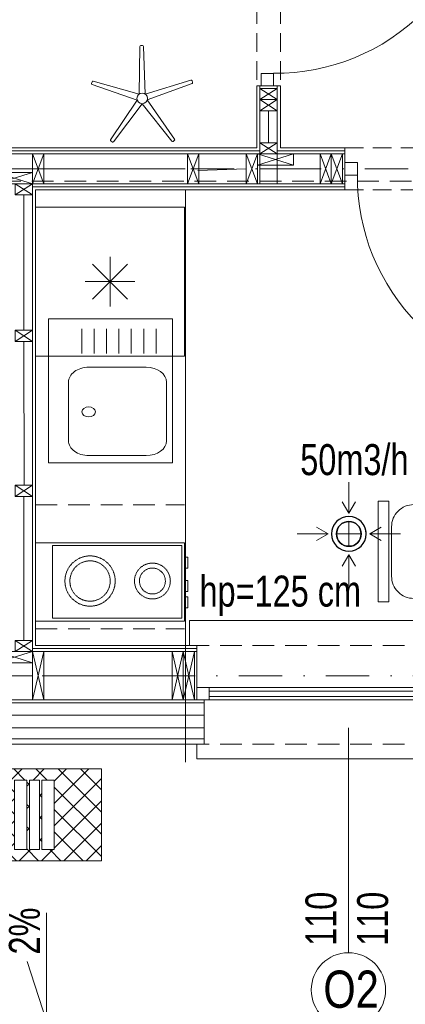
# Model space of a CAD drawing. Header units: inches. Extents: x 57112 to 98566, y -51777 to -16564.
# Tile 107 of 138: x 78641 to 78797, y -20807 to -20411. Entities that reach past the tile are written whole.
import ezdxf

# ---------------------------------------------------------------- set-up
doc = ezdxf.new("R2010")
doc.units = ezdxf.units.IN
doc.header["$MEASUREMENT"] = 0
for name, pattern in [('DASHDOT', [1, 0.5, -0.25, 0, -0.25]), ('DASHED', [0.75, 0.5, -0.25]), ('DASHED2', [0.375, 0.25, -0.125]), ('HIDDEN', [0.375, 0.25, -0.125])]:
    doc.linetypes.add(name, pattern=pattern)
doc.layers.get('0').update_dxf_attribs({"color": 251, "lineweight": 0})
for name, color, linetype, lineweight in [('## 08 Nawiew', 1, 'Continuous', 0), ('## 08 Nawiew opis', 1, 'Continuous', 0), ('## 08 WENTYL IZOLACJA', 4, 'DASHED', 18), ('## 08 Wywiew', 5, 'Continuous', 0), ('## 08 Wywiew opis', 5, 'Continuous', 0), ('001 WENT NAWIEW', 1, 'Continuous', 25), ('16a-elew.cienka', 251, 'Continuous', 0), ('A11-kuchnia', 251, 'Continuous', 13), ('A21b-ściana szkielet', 3, 'Continuous', 20), ('p-- ocieplenie-w.zew', 251, 'Continuous', 0), ('p-- zero bud', 250, 'Continuous', 0), ('p--dach', 251, 'Continuous', 30), ('p--drzwi', 251, 'Continuous', 0), ('p--konst-słupy', 251, 'Continuous', 0), ('p--meble wyp.', 251, 'Continuous', 0), ('p--ocieplenie w.wew.', 251, 'Continuous', 0), ('p--okna', 251, 'Continuous', 0), ('p--opis okna', 251, 'Continuous', 0), ('p--osie konstr', 250, 'DASHDOT', 15), ('p--podciąg', 251, 'Continuous', 0), ('p--płyta GK', 251, 'Continuous', 0), ('p--spadki terenu', 251, 'Continuous', 0), ('p--ściana szkielet', 251, 'Continuous', 0)]:
    doc.layers.add(name, color=color, linetype=linetype, lineweight=lineweight)
doc.styles.add('1-100', font='arial.ttf', dxfattribs={"width": 0.75, "height": 18})
doc.styles.add('1-50', font='arial.ttf', dxfattribs={"width": 0.75, "height": 12.5})
doc.styles.add('STYL-1', font='arial.ttf', dxfattribs={"width": 0.75})
doc.linetypes.add('BATTING', pattern='A,0.0001,-0.1,[134,ltypeshp.shx,S=0.1,R=0,X=-0.1,Y=0],-0.2,[134,ltypeshp.shx,S=0.1,R=180,X=0.1,Y=0],-0.1', length=0.4001)

# ---------------------------------------------------------------- blocks, each defined once
blk = doc.blocks.new('drzwi-90-100')
for p, q in [((10.1, 87.38), (5.05, 87.38)), ((5.05, 87.38), (5.05, 2.53)), ((10.1, 2.53), (10.1, 87.38)), ((5.05, 2.53), (0, 2.53)), ((0, 2.53), (0, -2.53)), ((5.05, -2.53), (5.05, 2.53)), ((5.05, 2.53), (10.1, 2.53)), ((100, 2.53), (94.95, 2.53)), ((94.95, 2.53), (94.95, -2.53)), ((100, -2.53), (100, 2.53)), ((0, -2.53), (5.05, -2.53)), ((94.95, -2.53), (100, -2.53))]:
    blk.add_line(p, q)
blk.add_arc((10.8, 3.23), 84.15, 359.5233, 90.4767)
blk = doc.blocks.new('f021')
blk.add_lwpolyline([(-31.75, 70), (31.75, 70), (31.75, 63.39), (-31.75, 63.39)], close=True)
blk.add_lwpolyline([(-29.65, 14.01), (-29.65, 47.55, -0.414214), (-15.64, 61.57), (15.64, 61.57, -0.414214), (29.65, 47.55), (29.65, 14.01, -0.414214), (15.64, 0), (-15.64, 0, -0.414214)], format="xyb", close=True)
blk = doc.blocks.new('okno-110-szalówka')
at = {"linetype": 'Continuous', "ltscale": 35}
for p, q in [((0, 45.75), (110, 45.75)), ((-3, -10), (113, -10))]:
    blk.add_line(p, q, dxfattribs=at)
for p, q in [((0, 45.75), (0, 39.75)), ((110, 39.75), (110, 45.75)), ((3, 39.75), (3, 21.95)), ((107, 21.95), (107, 39.75)), ((5, 21.95), (0, 21.95)), ((0, 21.95), (0, 16.95)), ((0, 21.95), (0, 0)), ((105, 21.95), (5, 21.95)), ((5, 16.95), (5, 21.95)), ((5, 20.61), (105, 20.61)), ((110, 21.95), (105, 21.95)), ((105, 21.95), (105, 16.95)), ((110, 0), (110, 21.95)), ((110, 16.95), (110, 21.95)), ((0, 16.95), (5, 16.95)), ((5, 18.45), (105, 18.45)), ((5, 16.95), (105, 16.95)), ((105, 16.95), (110, 16.95)), ((-3, 0), (-3, -10)), ((0, 0), (-3, 0)), ((110, 0), (113, 0)), ((113, 0), (113, -10))]:
    blk.add_line(p, q)
at = {"linetype": 'HIDDEN', "ltscale": 35}
for p, q in [((0, 39.75), (110, 39.75)), ((0, 0), (110, 0))]:
    blk.add_line(p, q, dxfattribs=at)
blk = doc.blocks.new('stojak wieszak')
for p, q in [((-0.66, 2.03), (5.74, 20.18)), ((6.18, 20.4), (6.88, 20.18)), ((6.18, 20.4), (6.88, 20.18)), ((7.11, 19.74), (1.72, 1.26)), ((-17.49, 12.18), (-17.07, 12.78)), ((-17.07, 12.78), (-17.49, 12.18)), ((-16.58, 12.86), (-0.66, 2.03)), ((-2.13, -0.01), (-17.42, 11.69)), ((1.72, 1.26), (20.97, 0.78)), ((21.31, 0.43), (21.32, -0.3)), ((21.31, 0.43), (21.32, -0.3)), ((-17.36, -11.79), (-2.13, -0.01)), ((-0.65, -2.03), (-16.51, -12.96)), ((5.85, -20.15), (-0.65, -2.03)), ((20.97, -0.66), (1.73, -1.25)), ((1.73, -1.25), (7.22, -19.7)), ((-16.99, -12.87), (-17.42, -12.28)), ((-17.42, -12.28), (-16.99, -12.87)), ((6.99, -20.14), (6.3, -20.37)), ((6.99, -20.14), (6.3, -20.37))]:
    blk.add_line(p, q)
blk.add_circle((0, 0), 2.13)
for centre, start, end in [((6.07, 20.06), 72.1621, 160.5763), ((6.77, 19.84), 343.748, 72.1621), ((-17.21, 11.98), 144.1621, 232.5763), ((-16.78, 12.57), 55.748, 144.1621), ((20.96, 0.42), 0.1621, 88.5763), ((20.96, -0.31), 271.748, 0.1621), ((-17.14, -12.07), 127.748, 216.1621), ((-16.71, -12.66), 216.1621, 304.5763), ((6.88, -19.8), 288.1621, 16.5763), ((6.19, -20.03), 199.748, 288.1621)]:
    blk.add_arc(centre, 0.355, start, end)
blk = doc.blocks.new('szczotka do butów')
h = blk.add_hatch()
h.set_pattern_fill('ANSI37-Metric', color=256, scale=2, angle=-90, style=0)
h.set_pattern_definition([(-45, (2443.106, -1011.535), (4.490128, 4.490128), []), (45, (2443.106, -1011.535), (-4.490128, 4.490128), [])])
h.paths.add_polyline_path([(0, -37), (54, -37), (54, 0), (0, 0)])
h.paths.add_polyline_path([(19, -4.5), (24, -4.5), (24, -32.5), (19, -32.5)], flags=16)
h.paths.add_polyline_path([(35, -4.5), (30, -4.5), (30, -32.5), (35, -32.5)], flags=16)
h.paths.add_polyline_path([(25, -4.5), (29, -4.5), (29, -32.5), (25, -32.5)], flags=16)
for points in [[(0, -37), (54, -37), (54, 0), (0, 0)], [(19, -4.5), (24, -4.5), (24, -32.5), (19, -32.5)], [(25, -4.5), (29, -4.5), (29, -32.5), (25, -32.5)], [(35, -4.5), (30, -4.5), (30, -32.5), (35, -32.5)]]:
    blk.add_lwpolyline(points, close=True)
blk = doc.blocks.new('ukł.słupów-1K')
at = {"ltscale": 35}
for p, q in [((500.4, 316.5), (493.4, 316.5)), ((526.65, 278.05), (526.65, 290.05))]:
    blk.add_line(p, q, dxfattribs=at)
for p, q in [((493.4, 312), (500.4, 316.5)), ((493.4, 316.5), (500.4, 312)), ((493.4, 307.5), (500.4, 312)), ((493.4, 312), (500.4, 307.5)), ((493.4, 290.05), (500.4, 294.55)), ((493.4, 294.55), (500.4, 290.05)), ((401.7, 290.05), (406.2, 278.05)), ((406.2, 290.05), (401.7, 278.05)), ((464.2, 290.05), (468.7, 278.05)), ((468.7, 290.05), (464.2, 278.05)), ((487.9, 290.05), (492.4, 278.05)), ((492.4, 290.05), (487.9, 278.05)), ((492.4, 285.55), (506.9, 290.05)), ((492.4, 290.05), (506.9, 285.55)), ((517.65, 290.05), (522.15, 278.05)), ((522.15, 290.05), (517.65, 278.05)), ((522.15, 290.05), (526.65, 278.05)), ((526.65, 290.05), (522.15, 278.05)), ((387.2, 278.05), (401.7, 282.55)), ((387.2, 282.55), (401.7, 278.05)), ((394.7, 273.55), (401.7, 278.05)), ((394.7, 278.05), (401.7, 273.55)), ((394.7, 214.5), (401.7, 219)), ((394.7, 219), (401.7, 214.5)), ((394.7, 152), (401.7, 156.5)), ((394.7, 156.5), (401.7, 152)), ((394.7, 89.5), (401.7, 94)), ((394.7, 94), (401.7, 89.5)), ((387.2, 85), (401.7, 89.5)), ((387.2, 89.5), (401.7, 85)), ((406.2, 70), (401.7, 89.5)), ((401.7, 70), (406.2, 89.5)), ((462.45, 70), (457.95, 89.5)), ((457.95, 70), (462.45, 89.5)), ((466.95, 70), (462.45, 89.5)), ((462.45, 70), (466.95, 89.5))]:
    blk.add_line(p, q)
for points in [[(493.4, 316.5), (500.4, 316.5), (500.4, 312), (493.4, 312)], [(493.4, 312), (500.4, 312), (500.4, 307.5), (493.4, 307.5)], [(493.4, 294.55), (500.4, 294.55), (500.4, 290.05), (493.4, 290.05)], [(406.2, 290.05), (406.2, 278.05), (401.7, 278.05), (401.7, 290.05)], [(468.7, 290.05), (468.7, 278.05), (464.2, 278.05), (464.2, 290.05)], [(492.4, 290.05), (492.4, 278.05), (487.9, 278.05), (487.9, 290.05)], [(492.4, 290.05), (506.9, 290.05), (506.9, 285.55), (492.4, 285.55)], [(522.15, 290.05), (522.15, 278.05), (517.65, 278.05), (517.65, 290.05)], [(526.65, 290.05), (526.65, 278.05), (522.15, 278.05), (522.15, 290.05)], [(387.2, 282.55), (401.7, 282.55), (401.7, 278.05), (387.2, 278.05)], [(394.7, 278.05), (401.7, 278.05), (401.7, 273.55), (394.7, 273.55)], [(394.7, 219), (401.7, 219), (401.7, 214.5), (394.7, 214.5)], [(394.7, 156.5), (401.7, 156.5), (401.7, 152), (394.7, 152)], [(394.7, 94), (401.7, 94), (401.7, 89.5), (394.7, 89.5)], [(387.2, 89.5), (401.7, 89.5), (401.7, 85), (387.2, 85)], [(401.7, 70), (401.7, 89.5), (406.2, 89.5), (406.2, 70)], [(457.95, 70), (457.95, 89.5), (462.45, 89.5), (462.45, 70)], [(462.45, 70), (462.45, 89.5), (466.95, 89.5), (466.95, 70)]]:
    blk.add_lwpolyline(points, close=True)
blk.add_lwpolyline([(466.95, 89.5), (466.95, 70)], dxfattribs=at)
blk = doc.blocks.new('FRIDGE_65_86')
at = {"color": 0, "linetype": 'Continuous'}
for p, q in [((0.6, 0.6), (0, 0.6)), ((0, 0.6), (0, 0)), ((0.6, 0), (0.6, 0.6)), ((0.3, 0.2), (0.3, 0.4)), ((0.229289, 0.229289), (0.370711, 0.370711)), ((0.229289, 0.370711), (0.370711, 0.229289)), ((0.2, 0.3), (0.4, 0.3)), ((0, 0), (0.6, 0))]:
    blk.add_line(p, q, dxfattribs=at)
blk = doc.blocks.new('kuchenka_16')
for points in [[(0, 0), (31.55, 0), (31.55, -60), (0, -60)], [(1, -6.74), (30.35, -6.74), (30.35, -59), (1, -59)], [(5.7, -60), (10.19, -60), (10.19, -61.31), (5.7, -61.31)], [(15.11, -60), (19.61, -60), (19.61, -61.31), (15.11, -61.31)], [(21.75, -60), (26.24, -60), (26.24, -61.31), (21.75, -61.31)]]:
    blk.add_lwpolyline(points, close=True)
at = {"linetype": 'DASHED2'}
for centre, radius in [((15.38, -21.95), 10.13), ((15.38, -21.95), 8.13), ((15.38, -47.09), 7.23), ((15.38, -47.09), 5.23)]:
    blk.add_circle(centre, radius, dxfattribs=at)
blk = doc.blocks.new('zlew-58x50')
at = {"color": 0, "linetype": 'Continuous'}
for p, q in [((8.87, -8), (32.47, -8)), ((2.87, -39.36), (2.87, -16.16)), ((38.47, -39.36), (38.47, -16.16)), ((8.87, -47.52), (32.47, -47.52))]:
    blk.add_line(p, q, dxfattribs=at)
at = {"ltscale": 8}
for p, q in [((44.02, -13.33), (54.02, -13.33)), ((44.02, -18.33), (54.02, -18.33)), ((44.02, -23.33), (54.02, -23.33)), ((44.02, -28.33), (54.02, -28.33)), ((44.02, -33.33), (54.02, -33.33)), ((44.02, -38.33), (54.02, -38.33)), ((44.02, -43.33), (54.02, -43.33))]:
    blk.add_line(p, q, dxfattribs=at)
blk.add_lwpolyline([(0, -50), (58, -50), (58, 0), (0, 0)], close=True, dxfattribs=at)
at = {"color": 0, "linetype": 'Continuous', "extrusion": (0, 0, -1)}
for centre, start_param, end_param in [((8.87, -16.16), 1.570796, 3.141593), ((8.87, -39.36), 0, 1.570796)]:
    blk.add_ellipse(centre, major_axis=(0, -8.16), ratio=0.735294, start_param=start_param, end_param=end_param, dxfattribs=at)
at = {"color": 0, "linetype": 'Continuous'}
for centre, start_param, end_param in [((32.47, -16.16), 1.570796, 3.141593), ((32.47, -39.36), 0, 1.570796)]:
    blk.add_ellipse(centre, major_axis=(0, -8.16), ratio=0.735294, start_param=start_param, end_param=end_param, dxfattribs=at)
at = {"color": 0, "linetype": 'Continuous', "extrusion": (0, 0, -1)}
blk.add_ellipse((20.49, -16.16), major_axis=(0, -2.72), ratio=0.735294, dxfattribs=at)

msp = doc.modelspace()

# ---------------------------------------------------------------- linework, layer by layer
at = {"layer": '## 08 Nawiew', "color": 5, "lineweight": 30}
msp.add_arc((78774.058, -20617.825, 151.8), 5, 270, 90, dxfattribs=at)
msp.add_arc((78774.058, -20617.825, 151.8), 5, 270, 90, dxfattribs=at)
at = {"layer": '## 08 WENTYL IZOLACJA', "color": 6, "lineweight": 5, "ltscale": 10}
msp.add_arc((78774.058, -20617.825, 151.8), 7, 0, 180, dxfattribs=at)
at = {"layer": '## 08 Wywiew', "color": 5, "lineweight": 5}
for p, q in [((78774.058, -20612.825, 151.8), (78774.058, -20622.825, 151.8)), ((78769.058, -20617.825, 151.8), (78779.058, -20617.825, 151.8)), ((78769.058, -20617.825, 151.8), (78779.058, -20617.825, 151.8)), ((78769.058, -20617.825, 151.8), (78779.058, -20617.825, 151.8)), ((78769.058, -20617.825, 151.8), (78779.058, -20617.825, 151.8))]:
    msp.add_line(p, q, dxfattribs=at)
at = {"layer": '## 08 Wywiew', "color": 5, "lineweight": 30}
for radius, start, end in [(7, 0, 180), (7, 0, 180), (5, 0, 180), (5, 0, 180), (5, 0, 180), (5, 0, 180), (5, 0, 180), (5, 0, 180), (7, 180, 0), (5, 180, 0)]:
    msp.add_arc((78774.058, -20617.825, 151.8), radius, start, end, dxfattribs=at)
at = {"layer": '## 08 Wywiew'}
msp.add_arc((78774.058, -20617.825, 151.8), 5, 180, 0, dxfattribs=at)
msp.add_arc((78774.058, -20617.825, 151.8), 5, 180, 0, dxfattribs=at)
msp.add_arc((78774.058, -20617.825, 151.8), 5, 180, 0, dxfattribs=at)
at = {"layer": '## 08 Wywiew opis'}
for p, q in [((78774.056, -20609.448, 151.8), (78774.056, -20597.023, 151.8)), ((78774.056, -20609.424, 151.8), (78771.369, -20604.838, 151.8)), ((78774.056, -20609.424, 151.8), (78776.743, -20604.838, 151.8)), ((78765.656, -20617.824, 151.8), (78761.07, -20615.137, 151.8)), ((78782.459, -20617.824, 151.8), (78787.046, -20615.137, 151.8)), ((78765.68, -20617.824, 151.8), (78753.256, -20617.824, 151.8)), ((78765.656, -20617.824, 151.8), (78761.07, -20620.51, 151.8)), ((78782.436, -20617.824, 151.8), (78794.86, -20617.824, 151.8)), ((78782.459, -20617.824, 151.8), (78787.046, -20620.51, 151.8)), ((78774.056, -20626.227, 151.8), (78771.369, -20630.813, 151.8)), ((78774.056, -20626.203, 151.8), (78774.056, -20638.628, 151.8)), ((78774.056, -20626.227, 151.8), (78776.743, -20630.813, 151.8))]:
    msp.add_line(p, q, dxfattribs=at)
at = {"layer": '001 WENT NAWIEW', "color": 5, "lineweight": 30}
msp.add_circle((78774.058, -20617.825, 151.8), 5, dxfattribs=at)
msp.add_arc((78774.058, -20617.825, 151.8), 5, 0, 180, dxfattribs=at)
msp.add_arc((78774.058, -20617.825, 151.8), 5, 0, 180, dxfattribs=at)
msp.add_arc((78774.058, -20617.825, 151.8), 5, 0, 180, dxfattribs=at)
msp.add_arc((78774.058, -20617.825, 151.8), 5, 0, 180, dxfattribs=at)
at = {"layer": 'A11-kuchnia', "linetype": 'Continuous', "ltscale": 35}
msp.add_line((78708.134, -20709.83, 151.8), (78708.134, -20479.38, 151.8), dxfattribs=at)
at = {"layer": 'A11-kuchnia', "linetype": 'HIDDEN', "ltscale": 35}
for p, q in [((78647.754, -20606.133, 151.8), (78707.754, -20606.133, 151.8)), ((78647.754, -20656.133, 151.8), (78707.754, -20656.133, 151.8))]:
    msp.add_line(p, q, dxfattribs=at)
at = {"layer": 'A21b-ściana szkielet', "ltscale": 35}
msp.add_line((78772.454, -20479.133, 151.8), (78772.454, -20462.233, 151.8), dxfattribs=at)
at = {"layer": 'p-- ocieplenie-w.zew', "linetype": 'BATTING', "ltscale": 10}
msp.add_line((78715.754, -20690.933, 151.8), (78612.254, -20690.933, 151.8), dxfattribs=at)
at = {"layer": 'p--dach', "linetype": 'HIDDEN', "lineweight": 20, "ltscale": 35}
msp.add_line((79284.964, -20475.683, 151.8), (78164.744, -20475.683, 151.8), dxfattribs=at)
at = {"layer": 'p--ocieplenie w.wew.', "linetype": 'BATTING', "ltscale": 7}
for p, q in [((78741.704, -20447.233, 151.8), (78741.704, -20460.183, 151.8)), ((78643.004, -20481.183, 151.8), (78643.004, -20535.733, 151.8)), ((78643.004, -20540.233, 151.8), (78643.09, -20598.233, 151.8)), ((78643.004, -20602.733, 151.8), (78643.004, -20660.733, 151.8))]:
    msp.add_line(p, q, dxfattribs=at)
at = {"layer": 'p--ocieplenie w.wew.', "linetype": 'BATTING', "ltscale": 12}
for p, q in [((78623.454, -20470.683, 151.8), (78646.504, -20470.683, 151.8)), ((78708.11, -20470.683, 151.8), (78651.004, -20470.683, 151.8)), ((78732.704, -20470.683, 151.8), (78713.11, -20471.288, 151.8)), ((78762.454, -20470.683, 151.8), (78738.204, -20470.683, 151.8))]:
    msp.add_line(p, q, dxfattribs=at)
at = {"layer": 'p--ocieplenie w.wew.', "linetype": 'BATTING', "ltscale": 20}
for p, q in [((78625.254, -20674.983, 151.8), (78646.504, -20674.983, 151.8)), ((78651.004, -20674.983, 151.8), (78702.754, -20674.983, 151.8))]:
    msp.add_line(p, q, dxfattribs=at)
at = {"layer": 'p--opis okna'}
msp.add_line((78773.904, -20786.617, 151.8), (78773.904, -20695.933, 151.8), dxfattribs=at)
msp.add_circle((78773.904, -20801.617, 151.8), 15, dxfattribs=at)
at = {"layer": 'p--osie konstr', "linetype": 'DASHDOT', "ltscale": 35}
for p, q in [((79289.403, -20470.683, 151.8), (78205.21, -20470.683, 151.8)), ((78887.534, -20674.983, 151.8), (78454.554, -20674.983, 151.8))]:
    msp.add_line(p, q, dxfattribs=at)
at = {"layer": 'p--podciąg', "linetype": 'HIDDEN', "ltscale": 30}
for p, q in [((78736.954, -20337.233, 151.8), (78736.954, -20437.233, 151.8)), ((78746.454, -20337.233, 151.8), (78746.454, -20437.233, 151.8)), ((78772.454, -20462.233, 151.8), (78872.454, -20462.233, 151.8)), ((78772.454, -20479.133, 151.8), (78872.454, -20479.133, 151.8))]:
    msp.add_line(p, q, dxfattribs=at)
at = {"layer": 'p--płyta GK', "ltscale": 35}
for p, q in [((78736.954, -20462.233, 151.8), (78736.954, -20437.233, 151.8)), ((78746.454, -20462.233, 151.8), (78746.454, -20437.233, 151.8)), ((78613.454, -20462.233, 151.8), (78736.954, -20462.233, 151.8)), ((78746.454, -20462.233, 151.8), (78772.454, -20462.233, 151.8)), ((78613.454, -20463.483, 151.8), (78738.204, -20463.483, 151.8)), ((78745.204, -20463.483, 151.8), (78772.454, -20463.483, 151.8)), ((78646.504, -20477.883, 151.8), (78772.454, -20477.883, 151.8)), ((78647.754, -20662.783, 151.8), (78647.754, -20479.133, 151.8)), ((78647.754, -20479.133, 151.8), (78772.454, -20479.133, 151.8)), ((78712.754, -20664.033, 151.8), (78646.504, -20664.033, 151.8)), ((78712.754, -20662.783, 151.8), (78647.754, -20662.783, 151.8)), ((78715.754, -20700.433, 151.8), (78612.254, -20700.433, 151.8)), ((78715.754, -20702.533, 151.8), (78612.254, -20702.533, 151.8))]:
    msp.add_line(p, q, dxfattribs=at)
at = {"layer": 'p--spadki terenu', "elevation": 151.8}
msp.add_lwpolyline([(78652.179, -20770.566), (78652.179, -20814.263), (78644.336, -20790.174)], dxfattribs=at)
at = {"layer": 'p--ściana szkielet', "ltscale": 35}
for p, q in [((78746.454, -20437.233, 151.8), (78736.954, -20437.233, 151.8)), ((78738.204, -20476.683, 151.8), (78738.204, -20437.233, 151.8)), ((78745.204, -20476.683, 151.8), (78745.204, -20437.233, 151.8)), ((78772.454, -20464.683, 151.8), (78613.454, -20464.683, 151.8)), ((78646.504, -20684.733, 151.8), (78646.504, -20464.683, 151.8)), ((78772.454, -20476.683, 151.8), (78613.454, -20476.683, 151.8)), ((78712.754, -20665.233, 151.8), (78615.254, -20665.233, 151.8)), ((78715.754, -20685.933, 151.8), (78612.254, -20685.933, 151.8)), ((78715.754, -20684.733, 151.8), (78615.254, -20684.733, 151.8)), ((78715.754, -20695.933, 151.8), (78612.254, -20695.933, 151.8))]:
    msp.add_line(p, q, dxfattribs=at)
at = {"layer": 'p--ściana szkielet', "ltscale": 35, "elevation": 151.8}
msp.add_lwpolyline([(78712.754, -20662.783), (78712.754, -20684.733), (78715.754, -20684.733), (78715.754, -20702.533)], dxfattribs=at)

# ---------------------------------------------------------------- block references
at = {"layer": '16a-elew.cienka'}
msp.add_blockref('szczotka do butów', (78620.254, -20712.533, 151.8), dxfattribs=at)
at = {"layer": 'A11-kuchnia', "linetype": 'Continuous', "ltscale": 35, "xscale": -100, "yscale": 100, "zscale": 100, "rotation": 270}
msp.add_blockref('FRIDGE_65_86', (78647.754, -20546.133, 151.8), dxfattribs=at)
at = {"layer": 'A11-kuchnia', "linetype": 'Continuous', "ltscale": 35, "rotation": 90}
msp.add_blockref('zlew-58x50', (78652.995, -20589.121, 151.8), dxfattribs=at)
at = {"layer": 'A11-kuchnia', "linetype": 'Continuous', "ltscale": 35, "xscale": -1, "rotation": 89.99999999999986}
msp.add_blockref('kuchenka_16', (78647.754, -20621.434, 151.8), dxfattribs=at)
at = {"layer": 'p--drzwi'}
for p, rotation in [((78741.204, -20337.233, 151.8), 270.0000000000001), ((78872.454, -20470.683, 151.8), 180)]:
    msp.add_blockref('drzwi-90-100', p, dxfattribs=dict(at, rotation=rotation))
at = {"layer": 'p--konst-słupy'}
msp.add_blockref('ukł.słupów-1K', (78244.804, -20754.733, 151.8), dxfattribs=at)
at = {"layer": 'p--meble wyp.', "linetype": 'Continuous', "lineweight": 5, "rotation": 18.42791700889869}
msp.add_blockref('stojak wieszak', (78690.743, -20442.279, 151.8), dxfattribs=at)
at = {"layer": 'p--meble wyp.', "linetype": 'Continuous', "lineweight": 5, "xscale": -0.6375000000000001, "yscale": 0.6375000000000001, "zscale": 0.6375000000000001, "rotation": 89.99999999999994}
msp.add_blockref('f021', (78830.534, -20624.927, 151.8), dxfattribs=at)
at = {"layer": 'p--okna', "linetype": 'Continuous', "rotation": 180}
msp.add_blockref('okno-110-szalówka', (78822.754, -20662.783, 151.8), dxfattribs=at)

# ---------------------------------------------------------------- texts
at = {"layer": '## 08 Nawiew opis', "color": 5, "insert": (78754.454, -20594.306, 240.049), "char_height": 12.5, "width": 177.1707, "attachment_point": 7, "style": 'STYL-1'}
msp.add_mtext('50m3/h', dxfattribs=at)
at = {"layer": 'p-- zero bud', "insert": (78490.921, -20568.661, 151.8), "char_height": 12.5, "width": 531.91597, "attachment_point": 1, "style": '1-50'}
msp.add_mtext('±0,00= 31,60 m npm', dxfattribs=at)
at = {"layer": 'p--opis okna'}
for s, insert, char_height, width, attachment_point, style in [('hp=125 cm', (78778.976, -20634.632, 151.8), 12.5, 128.63421, 3, '1-100'), ('\\W0.8;O2', (78763.787, -20793.825, 151.8), 15, 74.01038, 1, '1-50')]:
    msp.add_mtext(s, dxfattribs=dict(at, insert=insert, char_height=char_height, width=width, attachment_point=attachment_point, style=style))
at = {"layer": 'p--opis okna', "insert": (78790.063, -20762.056, 151.8), "char_height": 12.5, "width": 45.287, "attachment_point": 9, "rotation": 90, "style": '1-100'}
msp.add_mtext('110\\P110', dxfattribs=at)
at = {"layer": 'p--spadki terenu', "insert": (78649.584, -20768.427, 151.8), "char_height": 18, "width": 207.41597, "attachment_point": 9, "rotation": 90, "style": '1-50'}
msp.add_mtext('{\\H0.6944x;2%}', dxfattribs=at)

doc.saveas('drawing.dxf')
